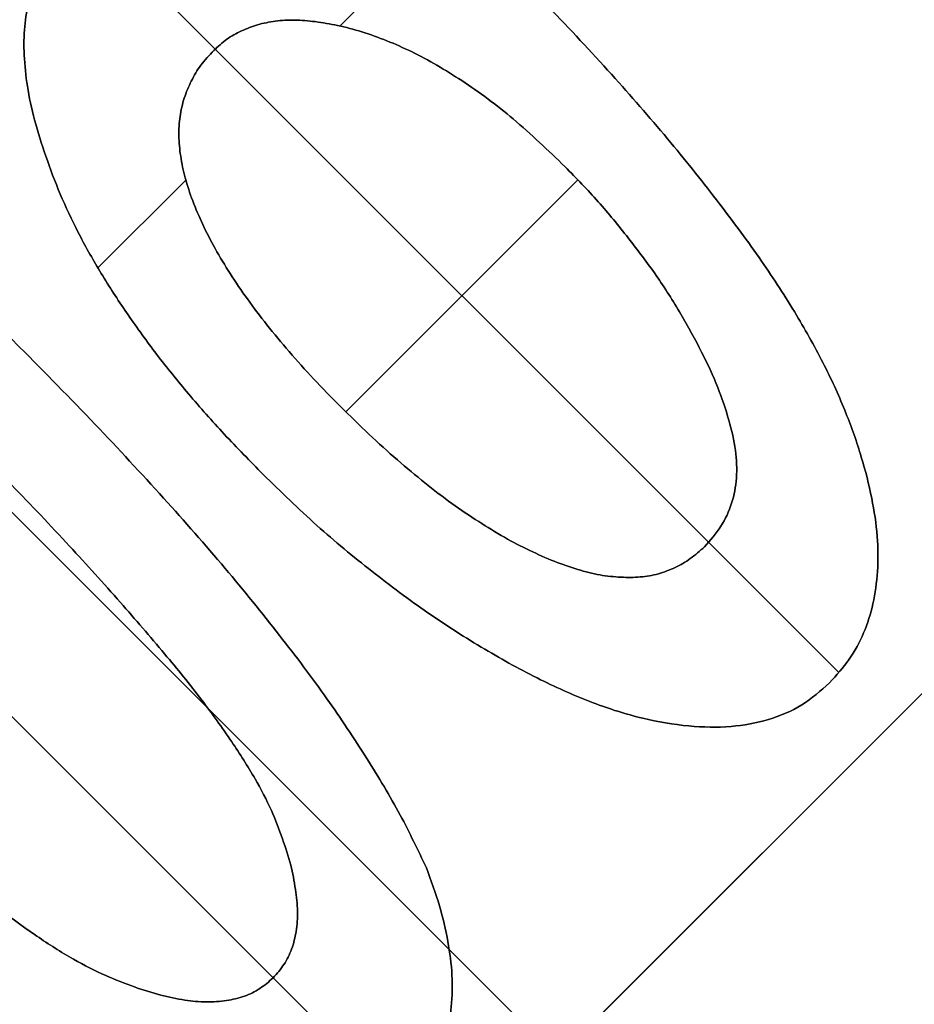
# Model space of a CAD drawing. Header units: millimetres. Extents: x -68 to 68, y -70 to 54.
# Tile 69 of 83: x 30.909 to 31.052, y -38.396 to -38.238. Entities that reach past the tile are written whole.
import ezdxf

# ---------------------------------------------------------------- set-up
doc = ezdxf.new("R2010")
doc.units = ezdxf.units.MM
doc.layers.add('Layer 01', color=7, linetype='Continuous', true_color=0x000000)

# ---------------------------------------------------------------- blocks, each defined once
blk = doc.blocks.new('User_Library-0603_SMD_Resistor.step')
at = {"layer": 'Layer 01', "color": 7, "true_color": 0xffffff}
for p, q in [((-0.11837, 0.302, -0.14177), (-0.09237, 0.302, -0.14177)), ((-0.07561, 0.302, -0.01185), (-0.07561, 0.302, -0.0414)), ((-0.07561, 0.302, -0.15328), (-0.07561, 0.302, -0.18233)), ((-0.05743, 0.302, -0.14177), (-0.03748, 0.302, -0.14177)), ((0.02317, 0.302, -0.01171), (0.02317, 0.302, -0.04134)), ((-0.4, 0.3), (0.4, 0.3)), ((-0.10191, 0.3, -0.09732), (-0.04928, 0.3, -0.09732)), ((-0.07561, 0.3, -0.0414), (-0.07561, 0.3, -0.15328)), ((0, 0.3, 0.385), (0, 0.3, -0.02459)), ((0.02317, 0.3, -0.04134), (0.02317, 0.3, -0.24219)), ((-0.4, 0), (0.4, 0)), ((0, 0, 0.385), (0, 0, -0.385))]:
    blk.add_line(p, q, dxfattribs=at)
for points, knots in [([(-0.11841, 0.302, -0.13524), (-0.11837, 0.302, -0.12994), (-0.11829, 0.302, -0.11971), (-0.11774, 0.302, -0.10495), (-0.11679, 0.302, -0.09134), (-0.1154, 0.302, -0.0789), (-0.1137, 0.302, -0.06761), (-0.11155, 0.302, -0.05749), (-0.10901, 0.302, -0.04852), (-0.10608, 0.302, -0.04067), (-0.10281, 0.302, -0.03387), (-0.09933, 0.302, -0.02799), (-0.09564, 0.302, -0.02297), (-0.09165, 0.302, -0.01891), (-0.08745, 0.302, -0.0157), (-0.08301, 0.302, -0.01337), (-0.07828, 0.302, -0.01198), (-0.07504, 0.302, -0.0118), (-0.0734, 0.302, -0.01171)], [-1, -1, -1, -1, -0.88815, -0.784196, -0.688396, -0.600262, -0.520046, -0.447495, -0.381968, -0.32355, -0.270938, -0.222893, -0.17946, -0.13979, -0.103088, -0.068446, -0.034539, 0, 0, 0, 0]), ([(-0.10195, 0.302, -0.10025), (-0.10188, 0.302, -0.10403), (-0.10175, 0.302, -0.11124), (-0.10023, 0.302, -0.12147), (-0.09787, 0.302, -0.13059), (-0.09499, 0.302, -0.13733), (-0.09229, 0.302, -0.14202), (-0.09017, 0.302, -0.145), (-0.08802, 0.302, -0.14759), (-0.08569, 0.302, -0.14965), (-0.08325, 0.302, -0.15129), (-0.08069, 0.302, -0.15242), (-0.07804, 0.302, -0.15321), (-0.07622, 0.302, -0.15326), (-0.0753, 0.302, -0.15329)], [-1, -1, -1, -1, -0.8249, -0.665762, -0.521662, -0.389152, -0.327502, -0.271017, -0.219694, -0.171814, -0.12704, -0.084326, -0.042268, 0, 0, 0, 0]), ([(-0.07463, 0.302, -0.04134), (-0.07605, 0.302, -0.04142), (-0.07882, 0.302, -0.04159), (-0.08276, 0.302, -0.04305), (-0.08624, 0.302, -0.04546), (-0.08932, 0.302, -0.0488), (-0.09193, 0.302, -0.05306), (-0.09442, 0.302, -0.05806), (-0.09654, 0.302, -0.06395), (-0.09846, 0.302, -0.07052), (-0.10006, 0.302, -0.07763), (-0.10106, 0.302, -0.08504), (-0.10187, 0.302, -0.09258), (-0.10192, 0.302, -0.09768), (-0.10195, 0.302, -0.10025)], [-1, -1, -1, -1, -0.939943, -0.882595, -0.824439, -0.7616, -0.691524, -0.612732, -0.524966, -0.426361, -0.321968, -0.216023, -0.109243, 0, 0, 0, 0]), ([(-0.0753, 0.302, -0.15329), (-0.07425, 0.302, -0.15327), (-0.0722, 0.302, -0.15322), (-0.06926, 0.302, -0.15243), (-0.0665, 0.302, -0.1513), (-0.06391, 0.302, -0.1497), (-0.06156, 0.302, -0.14759), (-0.05945, 0.302, -0.14502), (-0.05749, 0.302, -0.14203), (-0.05577, 0.302, -0.13858), (-0.05423, 0.302, -0.13476), (-0.0529, 0.302, -0.13058), (-0.05178, 0.302, -0.12605), (-0.05086, 0.302, -0.12121), (-0.05014, 0.302, -0.11603), (-0.04964, 0.302, -0.1105), (-0.04932, 0.302, -0.10463), (-0.04929, 0.302, -0.10061), (-0.04927, 0.302, -0.09855)], [-1, -1, -1, -1, -0.952925, -0.908474, -0.864284, -0.818981, -0.772617, -0.723417, -0.670021, -0.612163, -0.550673, -0.485163, -0.415312, -0.34161, -0.263853, -0.18033, -0.092421, 0, 0, 0, 0]), ([(-0.04927, 0.302, -0.09855), (-0.04929, 0.302, -0.09641), (-0.04932, 0.302, -0.09222), (-0.04963, 0.302, -0.08613), (-0.05015, 0.302, -0.08038), (-0.05084, 0.302, -0.07496), (-0.05184, 0.302, -0.06991), (-0.05294, 0.302, -0.06517), (-0.05435, 0.302, -0.06082), (-0.05586, 0.302, -0.05679), (-0.05761, 0.302, -0.0532), (-0.05948, 0.302, -0.05002), (-0.06162, 0.302, -0.04739), (-0.06384, 0.302, -0.04517), (-0.06628, 0.302, -0.04343), (-0.06893, 0.302, -0.04226), (-0.07172, 0.302, -0.04149), (-0.07365, 0.302, -0.04139), (-0.07463, 0.302, -0.04134)], [-1, -1, -1, -1, -0.905922, -0.816257, -0.732388, -0.652673, -0.576813, -0.50636, -0.439245, -0.376356, -0.317794, -0.264105, -0.214862, -0.169629, -0.126412, -0.084311, -0.043059, 0, 0, 0, 0]), ([(-0.0734, 0.302, -0.01171), (-0.07149, 0.302, -0.01183), (-0.06764, 0.302, -0.01207), (-0.06213, 0.302, -0.01435), (-0.05698, 0.302, -0.01791), (-0.05226, 0.302, -0.02286), (-0.04789, 0.302, -0.02902), (-0.04405, 0.302, -0.03646), (-0.04076, 0.302, -0.04511), (-0.03793, 0.302, -0.0548), (-0.03564, 0.302, -0.0653), (-0.03404, 0.302, -0.07636), (-0.03294, 0.302, -0.08783), (-0.03285, 0.302, -0.09562), (-0.0328, 0.302, -0.09958)], [-1, -1, -1, -1, -0.945728, -0.890498, -0.832331, -0.767885, -0.696232, -0.617114, -0.529309, -0.432255, -0.328941, -0.222436, -0.113222, 0, 0, 0, 0]), ([(-0.0328, 0.302, -0.09958), (-0.03283, 0.302, -0.10258), (-0.03288, 0.302, -0.10845), (-0.0334, 0.302, -0.11704), (-0.03426, 0.302, -0.1252), (-0.03551, 0.302, -0.13292), (-0.03703, 0.302, -0.14024), (-0.03892, 0.302, -0.14714), (-0.04118, 0.302, -0.15361), (-0.0438, 0.302, -0.15957), (-0.04659, 0.302, -0.16501), (-0.04954, 0.302, -0.16977), (-0.05272, 0.302, -0.17378), (-0.05598, 0.302, -0.17713), (-0.05949, 0.302, -0.17966), (-0.06307, 0.302, -0.1816), (-0.06688, 0.302, -0.18271), (-0.06948, 0.302, -0.18286), (-0.07077, 0.302, -0.18293)], [-1, -1, -1, -1, -0.909148, -0.822306, -0.739818, -0.660965, -0.585629, -0.513469, -0.444682, -0.37843, -0.316442, -0.259988, -0.208997, -0.162015, -0.118928, -0.07853, -0.0391, 0, 0, 0, 0]), ([(-0.01963, 0.302, -0.14167), (-0.0196, 0.302, -0.13589), (-0.01953, 0.302, -0.12472), (-0.01888, 0.302, -0.10858), (-0.01797, 0.302, -0.09361), (-0.0165, 0.302, -0.07985), (-0.01478, 0.302, -0.06726), (-0.01247, 0.302, -0.05591), (-0.00997, 0.302, -0.0457), (-0.00773, 0.302, -0.03942), (-0.00667, 0.302, -0.03645)], [-1, -1, -1, -1, -0.837217, -0.685443, -0.545072, -0.414923, -0.295864, -0.187499, -0.088742, 0, 0, 0, 0]), ([(0.02317, 0.302, -0.27183), (0.022, 0.302, -0.2718), (0.0197, 0.302, -0.27173), (0.01632, 0.302, -0.27104), (0.0131, 0.302, -0.26989), (0.01004, 0.302, -0.26831), (0.00706, 0.302, -0.26638), (0.00436, 0.302, -0.26384), (0.00172, 0.302, -0.26098), (-0.0007, 0.302, -0.25762), (-0.00302, 0.302, -0.25389), (-0.00513, 0.302, -0.24965), (-0.0071, 0.302, -0.24501), (-0.00899, 0.302, -0.23992), (-0.01063, 0.302, -0.23437), (-0.01227, 0.302, -0.2284), (-0.01361, 0.302, -0.22194), (-0.01492, 0.302, -0.21505), (-0.01604, 0.302, -0.20767), (-0.01701, 0.302, -0.1998), (-0.01783, 0.302, -0.19139), (-0.01849, 0.302, -0.18247), (-0.01901, 0.302, -0.17302), (-0.01934, 0.302, -0.16304), (-0.01963, 0.302, -0.15252), (-0.01963, 0.302, -0.14534), (-0.01963, 0.302, -0.14167)], [-1, -1, -1, -1, -0.976284, -0.953206, -0.930302, -0.907258, -0.883407, -0.858512, -0.832142, -0.804496, -0.77464, -0.743033, -0.708563, -0.672215, -0.632898, -0.591094, -0.546571, -0.499113, -0.448741, -0.395064, -0.338042, -0.277294, -0.213486, -0.1459, -0.074506, 0, 0, 0, 0]), ([(-0.00667, 0.302, -0.03645), (-0.00577, 0.302, -0.03449), (-0.00405, 0.302, -0.03076), (-0.00091, 0.302, -0.02572), (0.00241, 0.302, -0.02138), (0.00607, 0.302, -0.01787), (0.00996, 0.302, -0.01511), (0.0141, 0.302, -0.01312), (0.01857, 0.302, -0.01196), (0.02162, 0.302, -0.01179), (0.02317, 0.302, -0.01171)], [-1, -1, -1, -1, -0.843031, -0.700572, -0.568897, -0.446105, -0.33314, -0.222519, -0.112855, 0, 0, 0, 0]), ([(0.02317, 0.302, -0.04134), (0.02226, 0.302, -0.04141), (0.02042, 0.302, -0.04153), (0.01773, 0.302, -0.04246), (0.01517, 0.302, -0.044), (0.01273, 0.302, -0.04614), (0.0105, 0.302, -0.04894), (0.00825, 0.302, -0.05223), (0.00625, 0.302, -0.05618), (0.00419, 0.302, -0.06076), (0.00244, 0.302, -0.06638), (0.00096, 0.302, -0.07322), (-0.00039, 0.302, -0.08137), (-0.00135, 0.302, -0.09087), (-0.00216, 0.302, -0.1017), (-0.00278, 0.302, -0.11388), (-0.00313, 0.302, -0.12738), (-0.00316, 0.302, -0.13683), (-0.00317, 0.302, -0.14177)], [-1, -1, -1, -1, -0.975135, -0.950073, -0.92353, -0.894454, -0.862342, -0.826398, -0.78636, -0.742103, -0.690208, -0.626648, -0.552001, -0.465719, -0.367072, -0.256912, -0.134263, 0, 0, 0, 0]), ([(0.02317, 0.302, -0.01171), (0.02434, 0.302, -0.01174), (0.02666, 0.302, -0.01182), (0.03007, 0.302, -0.01249), (0.0333, 0.302, -0.01367), (0.03641, 0.302, -0.01519), (0.0393, 0.302, -0.01724), (0.04205, 0.302, -0.0197), (0.04469, 0.302, -0.02257), (0.04708, 0.302, -0.02597), (0.04943, 0.302, -0.02971), (0.0515, 0.302, -0.03398), (0.05351, 0.302, -0.03864), (0.05535, 0.302, -0.04375), (0.05707, 0.302, -0.04929), (0.05857, 0.302, -0.0553), (0.06004, 0.302, -0.06172), (0.06124, 0.302, -0.06861), (0.06239, 0.302, -0.07597), (0.06335, 0.302, -0.08384), (0.06417, 0.302, -0.09223), (0.06483, 0.302, -0.10114), (0.06535, 0.302, -0.11054), (0.06568, 0.302, -0.12045), (0.06598, 0.302, -0.13088), (0.06598, 0.302, -0.13801), (0.06598, 0.302, -0.14167)], [-1, -1, -1, -1, -0.976255, -0.952805, -0.929872, -0.906488, -0.882699, -0.858005, -0.831602, -0.80364, -0.773747, -0.741788, -0.707275, -0.670554, -0.631521, -0.589416, -0.544762, -0.49765, -0.447215, -0.39347, -0.336376, -0.2759, -0.212012, -0.145037, -0.074251, 0, 0, 0, 0]), ([(0.04951, 0.302, -0.14177), (0.0495, 0.302, -0.13683), (0.04947, 0.302, -0.1274), (0.04912, 0.302, -0.11391), (0.0485, 0.302, -0.10177), (0.04772, 0.302, -0.09095), (0.04664, 0.302, -0.08147), (0.04541, 0.302, -0.0733), (0.0439, 0.302, -0.06644), (0.04208, 0.302, -0.06082), (0.04007, 0.302, -0.05619), (0.03803, 0.302, -0.05225), (0.03587, 0.302, -0.04893), (0.0336, 0.302, -0.04619), (0.03116, 0.302, -0.04406), (0.02863, 0.302, -0.04245), (0.02592, 0.302, -0.04154), (0.02409, 0.302, -0.04141), (0.02317, 0.302, -0.04134)], [-1, -1, -1, -1, -0.865696, -0.743475, -0.633281, -0.535069, -0.448708, -0.373652, -0.310528, -0.25803, -0.213331, -0.173281, -0.137584, -0.105819, -0.076734, -0.049942, -0.024873, 0, 0, 0, 0]), ([(-0.0734, 0.301, -0.01171), (-0.07504, 0.301, -0.0118), (-0.07828, 0.301, -0.01198), (-0.08301, 0.301, -0.01337), (-0.08745, 0.301, -0.0157), (-0.09165, 0.301, -0.01891), (-0.09564, 0.301, -0.02297), (-0.09933, 0.301, -0.02799), (-0.10281, 0.301, -0.03387), (-0.10608, 0.301, -0.04067), (-0.10901, 0.301, -0.04852), (-0.11155, 0.301, -0.05749), (-0.1137, 0.301, -0.06761), (-0.1154, 0.301, -0.0789), (-0.11679, 0.301, -0.09134), (-0.11774, 0.301, -0.10495), (-0.11829, 0.301, -0.11971), (-0.11837, 0.301, -0.12994), (-0.11841, 0.301, -0.13524)], [0, 0, 0, 0, 0.034539, 0.068446, 0.103088, 0.13979, 0.17946, 0.222893, 0.270938, 0.32355, 0.381968, 0.447495, 0.520046, 0.600262, 0.688396, 0.784196, 0.88815, 1, 1, 1, 1]), ([(-0.0753, 0.301, -0.15329), (-0.07622, 0.301, -0.15326), (-0.07804, 0.301, -0.15321), (-0.08069, 0.301, -0.15242), (-0.08325, 0.301, -0.15129), (-0.08569, 0.301, -0.14965), (-0.08802, 0.301, -0.14759), (-0.09017, 0.301, -0.145), (-0.09229, 0.301, -0.14202), (-0.09499, 0.301, -0.13733), (-0.09787, 0.301, -0.13059), (-0.10023, 0.301, -0.12147), (-0.10175, 0.301, -0.11124), (-0.10188, 0.301, -0.10403), (-0.10195, 0.301, -0.10025)], [0, 0, 0, 0, 0.042268, 0.084326, 0.12704, 0.171814, 0.219694, 0.271017, 0.327502, 0.389152, 0.521662, 0.665762, 0.8249, 1, 1, 1, 1]), ([(-0.10195, 0.301, -0.10025), (-0.10192, 0.301, -0.09768), (-0.10187, 0.301, -0.09258), (-0.10106, 0.301, -0.08504), (-0.10006, 0.301, -0.07763), (-0.09846, 0.301, -0.07052), (-0.09654, 0.301, -0.06395), (-0.09442, 0.301, -0.05806), (-0.09193, 0.301, -0.05306), (-0.08932, 0.301, -0.0488), (-0.08624, 0.301, -0.04546), (-0.08276, 0.301, -0.04305), (-0.07882, 0.301, -0.04159), (-0.07605, 0.301, -0.04142), (-0.07463, 0.301, -0.04134)], [0, 0, 0, 0, 0.109243, 0.216023, 0.321968, 0.426361, 0.524966, 0.612732, 0.691524, 0.7616, 0.824439, 0.882595, 0.939943, 1, 1, 1, 1]), ([(-0.04927, 0.301, -0.09855), (-0.04929, 0.301, -0.10061), (-0.04932, 0.301, -0.10463), (-0.04964, 0.301, -0.1105), (-0.05014, 0.301, -0.11603), (-0.05086, 0.301, -0.12121), (-0.05178, 0.301, -0.12605), (-0.0529, 0.301, -0.13058), (-0.05423, 0.301, -0.13476), (-0.05577, 0.301, -0.13858), (-0.05749, 0.301, -0.14203), (-0.05945, 0.301, -0.14502), (-0.06156, 0.301, -0.14759), (-0.06391, 0.301, -0.1497), (-0.0665, 0.301, -0.1513), (-0.06926, 0.301, -0.15243), (-0.0722, 0.301, -0.15322), (-0.07425, 0.301, -0.15327), (-0.0753, 0.301, -0.15329)], [0, 0, 0, 0, 0.092421, 0.18033, 0.263853, 0.34161, 0.415312, 0.485163, 0.550673, 0.612163, 0.670021, 0.723417, 0.772617, 0.818981, 0.864284, 0.908474, 0.952925, 1, 1, 1, 1]), ([(-0.07463, 0.301, -0.04134), (-0.07365, 0.301, -0.04139), (-0.07172, 0.301, -0.04149), (-0.06893, 0.301, -0.04226), (-0.06628, 0.301, -0.04343), (-0.06384, 0.301, -0.04517), (-0.06162, 0.301, -0.04739), (-0.05948, 0.301, -0.05002), (-0.05761, 0.301, -0.0532), (-0.05586, 0.301, -0.05679), (-0.05435, 0.301, -0.06082), (-0.05294, 0.301, -0.06517), (-0.05184, 0.301, -0.06991), (-0.05084, 0.301, -0.07496), (-0.05015, 0.301, -0.08038), (-0.04963, 0.301, -0.08613), (-0.04932, 0.301, -0.09222), (-0.04929, 0.301, -0.09641), (-0.04927, 0.301, -0.09855)], [0, 0, 0, 0, 0.043059, 0.084311, 0.126412, 0.169629, 0.214862, 0.264105, 0.317794, 0.376356, 0.439245, 0.50636, 0.576813, 0.652673, 0.732388, 0.816257, 0.905922, 1, 1, 1, 1]), ([(-0.0328, 0.301, -0.09958), (-0.03285, 0.301, -0.09562), (-0.03294, 0.301, -0.08783), (-0.03404, 0.301, -0.07636), (-0.03564, 0.301, -0.0653), (-0.03793, 0.301, -0.0548), (-0.04076, 0.301, -0.04511), (-0.04405, 0.301, -0.03646), (-0.04789, 0.301, -0.02902), (-0.05226, 0.301, -0.02286), (-0.05698, 0.301, -0.01791), (-0.06213, 0.301, -0.01435), (-0.06764, 0.301, -0.01207), (-0.07149, 0.301, -0.01183), (-0.0734, 0.301, -0.01171)], [0, 0, 0, 0, 0.113222, 0.222436, 0.328941, 0.432255, 0.529309, 0.617114, 0.696232, 0.767885, 0.832331, 0.890498, 0.945728, 1, 1, 1, 1]), ([(-0.07077, 0.301, -0.18293), (-0.06948, 0.301, -0.18286), (-0.06688, 0.301, -0.18271), (-0.06307, 0.301, -0.1816), (-0.05949, 0.301, -0.17966), (-0.05598, 0.301, -0.17713), (-0.05272, 0.301, -0.17378), (-0.04954, 0.301, -0.16977), (-0.04659, 0.301, -0.16501), (-0.0438, 0.301, -0.15957), (-0.04118, 0.301, -0.15361), (-0.03892, 0.301, -0.14714), (-0.03703, 0.301, -0.14024), (-0.03551, 0.301, -0.13292), (-0.03426, 0.301, -0.1252), (-0.0334, 0.301, -0.11704), (-0.03288, 0.301, -0.10845), (-0.03283, 0.301, -0.10258), (-0.0328, 0.301, -0.09958)], [0, 0, 0, 0, 0.0391, 0.07853, 0.118928, 0.162015, 0.208997, 0.259988, 0.316442, 0.37843, 0.444682, 0.513469, 0.585629, 0.660965, 0.739818, 0.822306, 0.909148, 1, 1, 1, 1]), ([(-0.00667, 0.301, -0.03645), (-0.00773, 0.301, -0.03942), (-0.00997, 0.301, -0.0457), (-0.01247, 0.301, -0.05591), (-0.01478, 0.301, -0.06726), (-0.0165, 0.301, -0.07985), (-0.01797, 0.301, -0.09361), (-0.01888, 0.301, -0.10858), (-0.01953, 0.301, -0.12472), (-0.0196, 0.301, -0.13589), (-0.01963, 0.301, -0.14167)], [0, 0, 0, 0, 0.088742, 0.187499, 0.295864, 0.414923, 0.545072, 0.685443, 0.837217, 1, 1, 1, 1]), ([(-0.01963, 0.301, -0.14167), (-0.01963, 0.301, -0.14534), (-0.01963, 0.301, -0.15252), (-0.01934, 0.301, -0.16304), (-0.01901, 0.301, -0.17302), (-0.01849, 0.301, -0.18247), (-0.01783, 0.301, -0.19139), (-0.01701, 0.301, -0.1998), (-0.01604, 0.301, -0.20767), (-0.01492, 0.301, -0.21505), (-0.01361, 0.301, -0.22194), (-0.01227, 0.301, -0.2284), (-0.01063, 0.301, -0.23437), (-0.00899, 0.301, -0.23992), (-0.0071, 0.301, -0.24501), (-0.00513, 0.301, -0.24965), (-0.00302, 0.301, -0.25389), (-0.0007, 0.301, -0.25762), (0.00172, 0.301, -0.26098), (0.00436, 0.301, -0.26384), (0.00706, 0.301, -0.26638), (0.01004, 0.301, -0.26831), (0.0131, 0.301, -0.26989), (0.01632, 0.301, -0.27104), (0.0197, 0.301, -0.27173), (0.022, 0.301, -0.2718), (0.02317, 0.301, -0.27183)], [0, 0, 0, 0, 0.074506, 0.1459, 0.213486, 0.277294, 0.338042, 0.395064, 0.448741, 0.499113, 0.546571, 0.591094, 0.632898, 0.672215, 0.708563, 0.743033, 0.77464, 0.804496, 0.832142, 0.858512, 0.883407, 0.907258, 0.930302, 0.953206, 0.976284, 1, 1, 1, 1]), ([(0.02317, 0.301, -0.01171), (0.02162, 0.301, -0.01179), (0.01857, 0.301, -0.01196), (0.0141, 0.301, -0.01312), (0.00996, 0.301, -0.01511), (0.00607, 0.301, -0.01787), (0.00241, 0.301, -0.02138), (-0.00091, 0.301, -0.02572), (-0.00405, 0.301, -0.03076), (-0.00577, 0.301, -0.03449), (-0.00667, 0.301, -0.03645)], [0, 0, 0, 0, 0.112855, 0.222519, 0.33314, 0.446105, 0.568897, 0.700572, 0.843031, 1, 1, 1, 1]), ([(-0.00317, 0.301, -0.14177), (-0.00316, 0.301, -0.13683), (-0.00313, 0.301, -0.12738), (-0.00278, 0.301, -0.11388), (-0.00216, 0.301, -0.1017), (-0.00135, 0.301, -0.09087), (-0.00039, 0.301, -0.08137), (0.00096, 0.301, -0.07322), (0.00244, 0.301, -0.06638), (0.00419, 0.301, -0.06076), (0.00625, 0.301, -0.05618), (0.00825, 0.301, -0.05223), (0.0105, 0.301, -0.04894), (0.01273, 0.301, -0.04614), (0.01517, 0.301, -0.044), (0.01773, 0.301, -0.04246), (0.02042, 0.301, -0.04153), (0.02226, 0.301, -0.04141), (0.02317, 0.301, -0.04134)], [0, 0, 0, 0, 0.134263, 0.256912, 0.367072, 0.465719, 0.552001, 0.626648, 0.690208, 0.742103, 0.78636, 0.826398, 0.862342, 0.894454, 0.92353, 0.950073, 0.975135, 1, 1, 1, 1]), ([(0.06598, 0.301, -0.14167), (0.06598, 0.301, -0.13801), (0.06598, 0.301, -0.13088), (0.06568, 0.301, -0.12045), (0.06535, 0.301, -0.11054), (0.06483, 0.301, -0.10114), (0.06417, 0.301, -0.09223), (0.06335, 0.301, -0.08384), (0.06239, 0.301, -0.07597), (0.06124, 0.301, -0.06861), (0.06004, 0.301, -0.06172), (0.05857, 0.301, -0.0553), (0.05707, 0.301, -0.04929), (0.05535, 0.301, -0.04375), (0.05351, 0.301, -0.03864), (0.0515, 0.301, -0.03398), (0.04943, 0.301, -0.02971), (0.04708, 0.301, -0.02597), (0.04469, 0.301, -0.02257), (0.04205, 0.301, -0.0197), (0.0393, 0.301, -0.01724), (0.03641, 0.301, -0.01519), (0.0333, 0.301, -0.01367), (0.03007, 0.301, -0.01249), (0.02666, 0.301, -0.01182), (0.02434, 0.301, -0.01174), (0.02317, 0.301, -0.01171)], [0, 0, 0, 0, 0.074251, 0.145037, 0.212012, 0.2759, 0.336376, 0.39347, 0.447215, 0.49765, 0.544762, 0.589416, 0.631521, 0.670554, 0.707275, 0.741788, 0.773747, 0.80364, 0.831602, 0.858005, 0.882699, 0.906488, 0.929872, 0.952805, 0.976255, 1, 1, 1, 1]), ([(0.02317, 0.301, -0.04134), (0.02409, 0.301, -0.04141), (0.02592, 0.301, -0.04154), (0.02863, 0.301, -0.04245), (0.03116, 0.301, -0.04406), (0.0336, 0.301, -0.04619), (0.03587, 0.301, -0.04893), (0.03803, 0.301, -0.05225), (0.04007, 0.301, -0.05619), (0.04208, 0.301, -0.06082), (0.0439, 0.301, -0.06644), (0.04541, 0.301, -0.0733), (0.04664, 0.301, -0.08147), (0.04772, 0.301, -0.09095), (0.0485, 0.301, -0.10177), (0.04912, 0.301, -0.11391), (0.04947, 0.301, -0.1274), (0.0495, 0.301, -0.13683), (0.04951, 0.301, -0.14177)], [0, 0, 0, 0, 0.024873, 0.049942, 0.076734, 0.105819, 0.137584, 0.173281, 0.213331, 0.25803, 0.310528, 0.373652, 0.448708, 0.535069, 0.633281, 0.743475, 0.865696, 1, 1, 1, 1]), ([(-0.0734, 0.3, -0.01171), (-0.07504, 0.3, -0.0118), (-0.07828, 0.3, -0.01198), (-0.08301, 0.3, -0.01337), (-0.08745, 0.3, -0.0157), (-0.09165, 0.3, -0.01891), (-0.09564, 0.3, -0.02297), (-0.09933, 0.3, -0.02799), (-0.10281, 0.3, -0.03387), (-0.10608, 0.3, -0.04067), (-0.10901, 0.3, -0.04852), (-0.11155, 0.3, -0.05749), (-0.1137, 0.3, -0.06761), (-0.1154, 0.3, -0.0789), (-0.11679, 0.3, -0.09134), (-0.11774, 0.3, -0.10495), (-0.11829, 0.3, -0.11971), (-0.11837, 0.3, -0.12994), (-0.11841, 0.3, -0.13524)], [0, 0, 0, 0, 0.034539, 0.068446, 0.103088, 0.13979, 0.17946, 0.222893, 0.270938, 0.32355, 0.381968, 0.447495, 0.520046, 0.600262, 0.688396, 0.784196, 0.88815, 1, 1, 1, 1]), ([(-0.10195, 0.3, -0.10025), (-0.10188, 0.3, -0.10403), (-0.10175, 0.3, -0.11124), (-0.10023, 0.3, -0.12147), (-0.09787, 0.3, -0.13059), (-0.09499, 0.3, -0.13733), (-0.09229, 0.3, -0.14202), (-0.09017, 0.3, -0.145), (-0.08802, 0.3, -0.14759), (-0.08569, 0.3, -0.14965), (-0.08325, 0.3, -0.15129), (-0.08069, 0.3, -0.15242), (-0.07804, 0.3, -0.15321), (-0.07622, 0.3, -0.15326), (-0.0753, 0.3, -0.15329)], [-1, -1, -1, -1, -0.8249, -0.665762, -0.521662, -0.389152, -0.327502, -0.271017, -0.219694, -0.171814, -0.12704, -0.084326, -0.042268, 0, 0, 0, 0]), ([(-0.07463, 0.3, -0.04134), (-0.07605, 0.3, -0.04142), (-0.07882, 0.3, -0.04159), (-0.08276, 0.3, -0.04305), (-0.08624, 0.3, -0.04546), (-0.08932, 0.3, -0.0488), (-0.09193, 0.3, -0.05306), (-0.09442, 0.3, -0.05806), (-0.09654, 0.3, -0.06395), (-0.09846, 0.3, -0.07052), (-0.10006, 0.3, -0.07763), (-0.10106, 0.3, -0.08504), (-0.10187, 0.3, -0.09258), (-0.10192, 0.3, -0.09768), (-0.10195, 0.3, -0.10025)], [-1, -1, -1, -1, -0.939943, -0.882595, -0.824439, -0.7616, -0.691524, -0.612732, -0.524966, -0.426361, -0.321968, -0.216023, -0.109243, 0, 0, 0, 0]), ([(-0.0753, 0.3, -0.15329), (-0.07425, 0.3, -0.15327), (-0.0722, 0.3, -0.15322), (-0.06926, 0.3, -0.15243), (-0.0665, 0.3, -0.1513), (-0.06391, 0.3, -0.1497), (-0.06156, 0.3, -0.14759), (-0.05945, 0.3, -0.14502), (-0.05749, 0.3, -0.14203), (-0.05577, 0.3, -0.13858), (-0.05423, 0.3, -0.13476), (-0.0529, 0.3, -0.13058), (-0.05178, 0.3, -0.12605), (-0.05086, 0.3, -0.12121), (-0.05014, 0.3, -0.11603), (-0.04964, 0.3, -0.1105), (-0.04932, 0.3, -0.10463), (-0.04929, 0.3, -0.10061), (-0.04927, 0.3, -0.09855)], [-1, -1, -1, -1, -0.952925, -0.908474, -0.864284, -0.818981, -0.772617, -0.723417, -0.670021, -0.612163, -0.550673, -0.485163, -0.415312, -0.34161, -0.263853, -0.18033, -0.092421, 0, 0, 0, 0]), ([(-0.04927, 0.3, -0.09855), (-0.04929, 0.3, -0.09641), (-0.04932, 0.3, -0.09222), (-0.04963, 0.3, -0.08613), (-0.05015, 0.3, -0.08038), (-0.05084, 0.3, -0.07496), (-0.05184, 0.3, -0.06991), (-0.05294, 0.3, -0.06517), (-0.05435, 0.3, -0.06082), (-0.05586, 0.3, -0.05679), (-0.05761, 0.3, -0.0532), (-0.05948, 0.3, -0.05002), (-0.06162, 0.3, -0.04739), (-0.06384, 0.3, -0.04517), (-0.06628, 0.3, -0.04343), (-0.06893, 0.3, -0.04226), (-0.07172, 0.3, -0.04149), (-0.07365, 0.3, -0.04139), (-0.07463, 0.3, -0.04134)], [-1, -1, -1, -1, -0.905922, -0.816257, -0.732388, -0.652673, -0.576813, -0.50636, -0.439245, -0.376356, -0.317794, -0.264105, -0.214862, -0.169629, -0.126412, -0.084311, -0.043059, 0, 0, 0, 0]), ([(-0.0328, 0.3, -0.09958), (-0.03285, 0.3, -0.09562), (-0.03294, 0.3, -0.08783), (-0.03404, 0.3, -0.07636), (-0.03564, 0.3, -0.0653), (-0.03793, 0.3, -0.0548), (-0.04076, 0.3, -0.04511), (-0.04405, 0.3, -0.03646), (-0.04789, 0.3, -0.02902), (-0.05226, 0.3, -0.02286), (-0.05698, 0.3, -0.01791), (-0.06213, 0.3, -0.01435), (-0.06764, 0.3, -0.01207), (-0.07149, 0.3, -0.01183), (-0.0734, 0.3, -0.01171)], [0, 0, 0, 0, 0.113222, 0.222436, 0.328941, 0.432255, 0.529309, 0.617114, 0.696232, 0.767885, 0.832331, 0.890498, 0.945728, 1, 1, 1, 1]), ([(-0.07077, 0.3, -0.18293), (-0.06948, 0.3, -0.18286), (-0.06688, 0.3, -0.18271), (-0.06307, 0.3, -0.1816), (-0.05949, 0.3, -0.17966), (-0.05598, 0.3, -0.17713), (-0.05272, 0.3, -0.17378), (-0.04954, 0.3, -0.16977), (-0.04659, 0.3, -0.16501), (-0.0438, 0.3, -0.15957), (-0.04118, 0.3, -0.15361), (-0.03892, 0.3, -0.14714), (-0.03703, 0.3, -0.14024), (-0.03551, 0.3, -0.13292), (-0.03426, 0.3, -0.1252), (-0.0334, 0.3, -0.11704), (-0.03288, 0.3, -0.10845), (-0.03283, 0.3, -0.10258), (-0.0328, 0.3, -0.09958)], [0, 0, 0, 0, 0.0391, 0.07853, 0.118928, 0.162015, 0.208997, 0.259988, 0.316442, 0.37843, 0.444682, 0.513469, 0.585629, 0.660965, 0.739818, 0.822306, 0.909148, 1, 1, 1, 1]), ([(-0.00667, 0.3, -0.03645), (-0.00773, 0.3, -0.03942), (-0.00997, 0.3, -0.0457), (-0.01247, 0.3, -0.05591), (-0.01478, 0.3, -0.06726), (-0.0165, 0.3, -0.07985), (-0.01797, 0.3, -0.09361), (-0.01888, 0.3, -0.10858), (-0.01953, 0.3, -0.12472), (-0.0196, 0.3, -0.13589), (-0.01963, 0.3, -0.14167)], [0, 0, 0, 0, 0.088742, 0.187499, 0.295864, 0.414923, 0.545072, 0.685443, 0.837217, 1, 1, 1, 1]), ([(-0.01963, 0.3, -0.14167), (-0.01963, 0.3, -0.14534), (-0.01963, 0.3, -0.15252), (-0.01934, 0.3, -0.16304), (-0.01901, 0.3, -0.17302), (-0.01849, 0.3, -0.18247), (-0.01783, 0.3, -0.19139), (-0.01701, 0.3, -0.1998), (-0.01604, 0.3, -0.20767), (-0.01492, 0.3, -0.21505), (-0.01361, 0.3, -0.22194), (-0.01227, 0.3, -0.2284), (-0.01063, 0.3, -0.23437), (-0.00899, 0.3, -0.23992), (-0.0071, 0.3, -0.24501), (-0.00513, 0.3, -0.24965), (-0.00302, 0.3, -0.25389), (-0.0007, 0.3, -0.25762), (0.00172, 0.3, -0.26098), (0.00436, 0.3, -0.26384), (0.00706, 0.3, -0.26638), (0.01004, 0.3, -0.26831), (0.0131, 0.3, -0.26989), (0.01632, 0.3, -0.27104), (0.0197, 0.3, -0.27173), (0.022, 0.3, -0.2718), (0.02317, 0.3, -0.27183)], [0, 0, 0, 0, 0.074506, 0.1459, 0.213486, 0.277294, 0.338042, 0.395064, 0.448741, 0.499113, 0.546571, 0.591094, 0.632898, 0.672215, 0.708563, 0.743033, 0.77464, 0.804496, 0.832142, 0.858512, 0.883407, 0.907258, 0.930302, 0.953206, 0.976284, 1, 1, 1, 1]), ([(0.02317, 0.3, -0.01171), (0.02162, 0.3, -0.01179), (0.01857, 0.3, -0.01196), (0.0141, 0.3, -0.01312), (0.00996, 0.3, -0.01511), (0.00607, 0.3, -0.01787), (0.00241, 0.3, -0.02138), (-0.00091, 0.3, -0.02572), (-0.00405, 0.3, -0.03076), (-0.00577, 0.3, -0.03449), (-0.00667, 0.3, -0.03645)], [0, 0, 0, 0, 0.112855, 0.222519, 0.33314, 0.446105, 0.568897, 0.700572, 0.843031, 1, 1, 1, 1]), ([(0.02317, 0.3, -0.04134), (0.02226, 0.3, -0.04141), (0.02042, 0.3, -0.04153), (0.01773, 0.3, -0.04246), (0.01517, 0.3, -0.044), (0.01273, 0.3, -0.04614), (0.0105, 0.3, -0.04894), (0.00825, 0.3, -0.05223), (0.00625, 0.3, -0.05618), (0.00419, 0.3, -0.06076), (0.00244, 0.3, -0.06638), (0.00096, 0.3, -0.07322), (-0.00039, 0.3, -0.08137), (-0.00135, 0.3, -0.09087), (-0.00216, 0.3, -0.1017), (-0.00278, 0.3, -0.11388), (-0.00313, 0.3, -0.12738), (-0.00316, 0.3, -0.13683), (-0.00317, 0.3, -0.14177)], [-1, -1, -1, -1, -0.975135, -0.950073, -0.92353, -0.894454, -0.862342, -0.826398, -0.78636, -0.742103, -0.690208, -0.626648, -0.552001, -0.465719, -0.367072, -0.256912, -0.134263, 0, 0, 0, 0]), ([(0.06598, 0.3, -0.14167), (0.06598, 0.3, -0.13801), (0.06598, 0.3, -0.13088), (0.06568, 0.3, -0.12045), (0.06535, 0.3, -0.11054), (0.06483, 0.3, -0.10114), (0.06417, 0.3, -0.09223), (0.06335, 0.3, -0.08384), (0.06239, 0.3, -0.07597), (0.06124, 0.3, -0.06861), (0.06004, 0.3, -0.06172), (0.05857, 0.3, -0.0553), (0.05707, 0.3, -0.04929), (0.05535, 0.3, -0.04375), (0.05351, 0.3, -0.03864), (0.0515, 0.3, -0.03398), (0.04943, 0.3, -0.02971), (0.04708, 0.3, -0.02597), (0.04469, 0.3, -0.02257), (0.04205, 0.3, -0.0197), (0.0393, 0.3, -0.01724), (0.03641, 0.3, -0.01519), (0.0333, 0.3, -0.01367), (0.03007, 0.3, -0.01249), (0.02666, 0.3, -0.01182), (0.02434, 0.3, -0.01174), (0.02317, 0.3, -0.01171)], [0, 0, 0, 0, 0.074251, 0.145037, 0.212012, 0.2759, 0.336376, 0.39347, 0.447215, 0.49765, 0.544762, 0.589416, 0.631521, 0.670554, 0.707275, 0.741788, 0.773747, 0.80364, 0.831602, 0.858005, 0.882699, 0.906488, 0.929872, 0.952805, 0.976255, 1, 1, 1, 1]), ([(0.04951, 0.3, -0.14177), (0.0495, 0.3, -0.13683), (0.04947, 0.3, -0.1274), (0.04912, 0.3, -0.11391), (0.0485, 0.3, -0.10177), (0.04772, 0.3, -0.09095), (0.04664, 0.3, -0.08147), (0.04541, 0.3, -0.0733), (0.0439, 0.3, -0.06644), (0.04208, 0.3, -0.06082), (0.04007, 0.3, -0.05619), (0.03803, 0.3, -0.05225), (0.03587, 0.3, -0.04893), (0.0336, 0.3, -0.04619), (0.03116, 0.3, -0.04406), (0.02863, 0.3, -0.04245), (0.02592, 0.3, -0.04154), (0.02409, 0.3, -0.04141), (0.02317, 0.3, -0.04134)], [-1, -1, -1, -1, -0.865696, -0.743475, -0.633281, -0.535069, -0.448708, -0.373652, -0.310528, -0.25803, -0.213331, -0.173281, -0.137584, -0.105819, -0.076734, -0.049942, -0.024873, 0, 0, 0, 0])]:
    blk.add_open_spline(points, degree=3, knots=knots, dxfattribs=at)
for points in [[(-0.11764, 0.302, -0.10457), (-0.11764, 0.301, -0.10457), (-0.11764, 0.3, -0.10457)], [(-0.11667, 0.302, -0.09099), (-0.11667, 0.301, -0.09099), (-0.11667, 0.3, -0.09099)], [(-0.11528, 0.302, -0.07854), (-0.11528, 0.301, -0.07854), (-0.11528, 0.3, -0.07854)], [(-0.11353, 0.302, -0.06727), (-0.11353, 0.301, -0.06727), (-0.11353, 0.3, -0.06727)], [(-0.11137, 0.302, -0.05719), (-0.11137, 0.301, -0.05719), (-0.11137, 0.3, -0.05719)], [(-0.10879, 0.302, -0.04824), (-0.10879, 0.301, -0.04824), (-0.10879, 0.3, -0.04824)], [(-0.10586, 0.302, -0.04047), (-0.10586, 0.301, -0.04047), (-0.10586, 0.3, -0.04047)], [(-0.10262, 0.302, -0.03373), (-0.10262, 0.301, -0.03373), (-0.10262, 0.3, -0.03373)], [(-0.10195, 0.302, -0.10025), (-0.10195, 0.301, -0.10025), (-0.10195, 0.3, -0.10025)], [(-0.10175, 0.302, -0.09253), (-0.10175, 0.301, -0.09253), (-0.10175, 0.3, -0.09253)], [(-0.10149, 0.302, -0.11157), (-0.10149, 0.301, -0.11157), (-0.10149, 0.3, -0.11157)], [(-0.10102, 0.302, -0.08502), (-0.10102, 0.301, -0.08502), (-0.10102, 0.3, -0.08502)], [(-0.1, 0.302, -0.12176), (-0.1, 0.301, -0.12176), (-0.1, 0.3, -0.12176)], [(-0.09994, 0.302, -0.07761), (-0.09994, 0.301, -0.07761), (-0.09994, 0.3, -0.07761)], [(-0.09912, 0.302, -0.02786), (-0.09912, 0.301, -0.02786), (-0.09912, 0.3, -0.02786)], [(-0.09835, 0.302, -0.07041), (-0.09835, 0.301, -0.07041), (-0.09835, 0.3, -0.07041)], [(-0.09758, 0.302, -0.13076), (-0.09758, 0.301, -0.13076), (-0.09758, 0.3, -0.13076)], [(-0.09639, 0.302, -0.06372), (-0.09639, 0.301, -0.06372), (-0.09639, 0.3, -0.06372)], [(-0.09542, 0.302, -0.02292), (-0.09542, 0.301, -0.02292), (-0.09542, 0.3, -0.02292)], [(-0.09423, 0.302, -0.05791), (-0.09423, 0.301, -0.05791), (-0.09423, 0.3, -0.05791)], [(-0.09418, 0.302, -0.13863), (-0.09418, 0.301, -0.13863), (-0.09418, 0.3, -0.13863)], [(-0.09218, 0.302, -0.14208), (-0.09218, 0.301, -0.14208), (-0.09218, 0.3, -0.14208)], [(-0.09176, 0.302, -0.05292), (-0.09176, 0.301, -0.05292), (-0.09176, 0.3, -0.05292)], [(-0.09146, 0.302, -0.01891), (-0.09146, 0.301, -0.01891), (-0.09146, 0.3, -0.01891)], [(-0.09007, 0.302, -0.14506), (-0.09007, 0.301, -0.14506), (-0.09007, 0.3, -0.14506)], [(-0.08909, 0.302, -0.04875), (-0.08909, 0.301, -0.04875), (-0.08909, 0.3, -0.04875)], [(-0.08791, 0.302, -0.14758), (-0.08791, 0.301, -0.14758), (-0.08791, 0.3, -0.14758)], [(-0.08729, 0.302, -0.01577), (-0.08729, 0.301, -0.01577), (-0.08729, 0.3, -0.01577)], [(-0.08605, 0.302, -0.04551), (-0.08605, 0.301, -0.04551), (-0.08605, 0.3, -0.04551)], [(-0.08559, 0.302, -0.14964), (-0.08559, 0.301, -0.14964), (-0.08559, 0.3, -0.14964)], [(-0.08317, 0.302, -0.15124), (-0.08317, 0.301, -0.15124), (-0.08317, 0.3, -0.15124)], [(-0.08291, 0.302, -0.01351), (-0.08291, 0.301, -0.01351), (-0.08291, 0.3, -0.01351)], [(-0.08266, 0.302, -0.04319), (-0.08266, 0.301, -0.04319), (-0.08266, 0.3, -0.04319)], [(-0.08065, 0.302, -0.15237), (-0.08065, 0.301, -0.15237), (-0.08065, 0.3, -0.15237)], [(-0.07885, 0.302, -0.0418), (-0.07885, 0.301, -0.0418), (-0.07885, 0.3, -0.0418)], [(-0.07828, 0.302, -0.01217), (-0.07828, 0.301, -0.01217), (-0.07828, 0.3, -0.01217)], [(-0.07803, 0.302, -0.15309), (-0.07803, 0.301, -0.15309), (-0.07803, 0.3, -0.15309)], [(-0.0753, 0.3, -0.15329), (-0.0753, 0.301, -0.15329), (-0.0753, 0.302, -0.15329)], [(-0.07463, 0.302, -0.04134), (-0.07463, 0.301, -0.04134), (-0.07463, 0.3, -0.04134)], [(-0.0734, 0.3, -0.01171), (-0.0734, 0.301, -0.01171), (-0.0734, 0.302, -0.01171)], [(-0.07216, 0.302, -0.15309), (-0.07216, 0.301, -0.15309), (-0.07216, 0.3, -0.15309)], [(-0.0717, 0.302, -0.0416), (-0.0717, 0.301, -0.0416), (-0.0717, 0.3, -0.0416)], [(-0.06928, 0.302, -0.15237), (-0.06928, 0.301, -0.15237), (-0.06928, 0.3, -0.15237)], [(-0.06897, 0.302, -0.04232), (-0.06897, 0.301, -0.04232), (-0.06897, 0.3, -0.04232)], [(-0.06774, 0.302, -0.01238), (-0.06774, 0.301, -0.01238), (-0.06774, 0.3, -0.01238)], [(-0.06655, 0.302, -0.15124), (-0.06655, 0.301, -0.15124), (-0.06655, 0.3, -0.15124)], [(-0.06635, 0.302, -0.0435), (-0.06635, 0.301, -0.0435), (-0.06635, 0.3, -0.0435)], [(-0.06398, 0.302, -0.14964), (-0.06398, 0.301, -0.14964), (-0.06398, 0.3, -0.14964)], [(-0.06393, 0.302, -0.0452), (-0.06393, 0.301, -0.0452), (-0.06393, 0.3, -0.0452)], [(-0.06234, 0.302, -0.01449), (-0.06234, 0.301, -0.01449), (-0.06234, 0.3, -0.01449)], [(-0.06172, 0.302, -0.04736), (-0.06172, 0.301, -0.04736), (-0.06172, 0.3, -0.04736)], [(-0.06167, 0.302, -0.14758), (-0.06167, 0.301, -0.14758), (-0.06167, 0.3, -0.14758)], [(-0.05961, 0.302, -0.04999), (-0.05961, 0.301, -0.04999), (-0.05961, 0.3, -0.04999)], [(-0.05956, 0.302, -0.14506), (-0.05956, 0.301, -0.14506), (-0.05956, 0.3, -0.14506)], [(-0.05771, 0.302, -0.05312), (-0.05771, 0.301, -0.05312), (-0.05771, 0.3, -0.05312)], [(-0.0576, 0.302, -0.14208), (-0.0576, 0.301, -0.14208), (-0.0576, 0.3, -0.14208)], [(-0.05729, 0.302, -0.01793), (-0.05729, 0.301, -0.01793), (-0.05729, 0.3, -0.01793)], [(-0.05616, 0.302, -0.17711), (-0.05616, 0.301, -0.17711), (-0.05616, 0.3, -0.17711)], [(-0.05596, 0.302, -0.05672), (-0.05596, 0.301, -0.05672), (-0.05596, 0.3, -0.05672)], [(-0.05585, 0.302, -0.13863), (-0.05585, 0.301, -0.13863), (-0.05585, 0.3, -0.13863)], [(-0.05441, 0.302, -0.06074), (-0.05441, 0.301, -0.06074), (-0.05441, 0.3, -0.06074)], [(-0.05431, 0.302, -0.13482), (-0.05431, 0.301, -0.13482), (-0.05431, 0.3, -0.13482)], [(-0.05302, 0.302, -0.06511), (-0.05302, 0.301, -0.06511), (-0.05302, 0.3, -0.06511)], [(-0.05297, 0.302, -0.13066), (-0.05297, 0.301, -0.13066), (-0.05297, 0.3, -0.13066)], [(-0.05287, 0.302, -0.17382), (-0.05287, 0.301, -0.17382), (-0.05287, 0.3, -0.17382)], [(-0.05256, 0.302, -0.02277), (-0.05256, 0.301, -0.02277), (-0.05256, 0.3, -0.02277)], [(-0.05189, 0.302, -0.06979), (-0.05189, 0.301, -0.06979), (-0.05189, 0.3, -0.06979)], [(-0.05184, 0.302, -0.12613), (-0.05184, 0.301, -0.12613), (-0.05184, 0.3, -0.12613)], [(-0.05091, 0.302, -0.07489), (-0.05091, 0.301, -0.07489), (-0.05091, 0.3, -0.07489)], [(-0.05091, 0.302, -0.12129), (-0.05091, 0.301, -0.12129), (-0.05091, 0.3, -0.12129)], [(-0.05019, 0.302, -0.08029), (-0.05019, 0.301, -0.08029), (-0.05019, 0.3, -0.08029)], [(-0.05019, 0.302, -0.11615), (-0.05019, 0.301, -0.11615), (-0.05019, 0.3, -0.11615)], [(-0.04973, 0.302, -0.16986), (-0.04973, 0.301, -0.16986), (-0.04973, 0.3, -0.16986)], [(-0.04968, 0.302, -0.086), (-0.04968, 0.301, -0.086), (-0.04968, 0.3, -0.086)], [(-0.04968, 0.302, -0.11059), (-0.04968, 0.301, -0.11059), (-0.04968, 0.3, -0.11059)], [(-0.04937, 0.302, -0.09212), (-0.04937, 0.301, -0.09212), (-0.04937, 0.3, -0.09212)], [(-0.04937, 0.302, -0.10473), (-0.04937, 0.301, -0.10473), (-0.04937, 0.3, -0.10473)], [(-0.04927, 0.302, -0.09855), (-0.04927, 0.301, -0.09855), (-0.04927, 0.3, -0.09855)], [(-0.04819, 0.302, -0.02889), (-0.04819, 0.301, -0.02889), (-0.04819, 0.3, -0.02889)], [(-0.04675, 0.302, -0.16513), (-0.04675, 0.301, -0.16513), (-0.04675, 0.3, -0.16513)], [(-0.04433, 0.302, -0.03625), (-0.04433, 0.301, -0.03625), (-0.04433, 0.3, -0.03625)], [(-0.04392, 0.302, -0.15967), (-0.04392, 0.301, -0.15967), (-0.04392, 0.3, -0.15967)], [(-0.04129, 0.302, -0.15365), (-0.04129, 0.301, -0.15365), (-0.04129, 0.3, -0.15365)], [(-0.04098, 0.302, -0.04484), (-0.04098, 0.301, -0.04484), (-0.04098, 0.3, -0.04484)], [(-0.03903, 0.302, -0.14722), (-0.03903, 0.301, -0.14722), (-0.03903, 0.3, -0.14722)], [(-0.0381, 0.302, -0.05462), (-0.0381, 0.301, -0.05462), (-0.0381, 0.3, -0.05462)], [(-0.03713, 0.302, -0.14033), (-0.03713, 0.301, -0.14033), (-0.03713, 0.3, -0.14033)], [(-0.03579, 0.302, -0.06521), (-0.03579, 0.301, -0.06521), (-0.03579, 0.3, -0.06521)], [(-0.03558, 0.302, -0.13302), (-0.03558, 0.301, -0.13302), (-0.03558, 0.3, -0.13302)], [(-0.03435, 0.302, -0.12531), (-0.03435, 0.301, -0.12531), (-0.03435, 0.3, -0.12531)], [(-0.03414, 0.302, -0.07628), (-0.03414, 0.301, -0.07628), (-0.03414, 0.3, -0.07628)], [(-0.03347, 0.302, -0.11718), (-0.03347, 0.301, -0.11718), (-0.03347, 0.3, -0.11718)], [(-0.03311, 0.302, -0.0877), (-0.03311, 0.301, -0.0877), (-0.03311, 0.3, -0.0877)], [(-0.03296, 0.302, -0.10859), (-0.03296, 0.301, -0.10859), (-0.03296, 0.3, -0.10859)], [(-0.0328, 0.3, -0.09958), (-0.0328, 0.301, -0.09958), (-0.0328, 0.302, -0.09958)], [(-0.01963, 0.302, -0.14167), (-0.01963, 0.301, -0.14167), (-0.01963, 0.3, -0.14167)], [(-0.01943, 0.302, -0.12433), (-0.01943, 0.301, -0.12433), (-0.01943, 0.3, -0.12433)], [(-0.01881, 0.302, -0.10817), (-0.01881, 0.301, -0.10817), (-0.01881, 0.3, -0.10817)], [(-0.01783, 0.302, -0.09325), (-0.01783, 0.301, -0.09325), (-0.01783, 0.3, -0.09325)], [(-0.01639, 0.302, -0.07947), (-0.01639, 0.301, -0.07947), (-0.01639, 0.3, -0.07947)], [(-0.01459, 0.302, -0.06691), (-0.01459, 0.301, -0.06691), (-0.01459, 0.3, -0.06691)], [(-0.01233, 0.302, -0.05559), (-0.01233, 0.301, -0.05559), (-0.01233, 0.3, -0.05559)], [(-0.0097, 0.302, -0.04541), (-0.0097, 0.301, -0.04541), (-0.0097, 0.3, -0.04541)], [(-0.00667, 0.3, -0.03645), (-0.00667, 0.301, -0.03645), (-0.00667, 0.302, -0.03645)], [(-0.00384, 0.302, -0.03064), (-0.00384, 0.301, -0.03064), (-0.00384, 0.3, -0.03064)], [(-0.00271, 0.302, -0.11342), (-0.00271, 0.301, -0.11342), (-0.00271, 0.3, -0.11342)], [(-0.00209, 0.302, -0.10128), (-0.00209, 0.301, -0.10128), (-0.00209, 0.3, -0.10128)], [(-0.00127, 0.302, -0.09042), (-0.00127, 0.301, -0.09042), (-0.00127, 0.3, -0.09042)], [(-0.00075, 0.302, -0.02565), (-0.00075, 0.301, -0.02565), (-0.00075, 0.3, -0.02565)], [(-0.00024, 0.302, -0.08096), (-0.00024, 0.301, -0.08096), (-0.00024, 0.3, -0.08096)], [(0.0011, 0.302, -0.07283), (0.0011, 0.301, -0.07283), (0.0011, 0.3, -0.07283)], [(0.00259, 0.302, -0.02138), (0.00259, 0.301, -0.02138), (0.00259, 0.3, -0.02138)], [(0.00264, 0.302, -0.06599), (0.00264, 0.301, -0.06599), (0.00264, 0.3, -0.06599)], [(0.00439, 0.302, -0.06053), (0.00439, 0.301, -0.06053), (0.00439, 0.3, -0.06053)], [(0.00635, 0.302, -0.05606), (0.00635, 0.301, -0.05606), (0.00635, 0.3, -0.05606)], [(0.00841, 0.302, -0.05215), (0.00841, 0.301, -0.05215), (0.00841, 0.3, -0.05215)], [(0.01062, 0.302, -0.04885), (0.01062, 0.301, -0.04885), (0.01062, 0.3, -0.04885)], [(0.01288, 0.302, -0.04613), (0.01288, 0.301, -0.04613), (0.01288, 0.3, -0.04613)], [(0.0153, 0.302, -0.04402), (0.0153, 0.301, -0.04402), (0.0153, 0.3, -0.04402)], [(0.01782, 0.302, -0.04253), (0.01782, 0.301, -0.04253), (0.01782, 0.3, -0.04253)], [(0.02045, 0.302, -0.04165), (0.02045, 0.301, -0.04165), (0.02045, 0.3, -0.04165)], [(0.02317, 0.302, -0.04134), (0.02317, 0.301, -0.04134), (0.02317, 0.3, -0.04134)], [(0.0259, 0.302, -0.04165), (0.0259, 0.301, -0.04165), (0.0259, 0.3, -0.04165)], [(0.02852, 0.302, -0.04253), (0.02852, 0.301, -0.04253), (0.02852, 0.3, -0.04253)], [(0.03104, 0.302, -0.04407), (0.03104, 0.301, -0.04407), (0.03104, 0.3, -0.04407)], [(0.03346, 0.302, -0.04618), (0.03346, 0.301, -0.04618), (0.03346, 0.3, -0.04618)], [(0.03573, 0.302, -0.04885), (0.03573, 0.301, -0.04885), (0.03573, 0.3, -0.04885)], [(0.03789, 0.302, -0.05215), (0.03789, 0.301, -0.05215), (0.03789, 0.3, -0.05215)], [(0.03994, 0.302, -0.05606), (0.03994, 0.301, -0.05606), (0.03994, 0.3, -0.05606)], [(0.0419, 0.302, -0.06058), (0.0419, 0.301, -0.06058), (0.0419, 0.3, -0.06058)], [(0.0437, 0.302, -0.06609), (0.0437, 0.301, -0.06609), (0.0437, 0.3, -0.06609)], [(0.04524, 0.302, -0.07288), (0.04524, 0.301, -0.07288), (0.04524, 0.3, -0.07288)], [(-0.4, 0.3, -0.385), (-0.4, 0.3), (-0.4, 0.3, 0.385)], [(-0.4, 0.3, 0.385), (0, 0.3, 0.385), (0.4, 0.3, 0.385)], [(0.4, 0.3, -0.385), (0, 0.3, -0.385), (-0.4, 0.3, -0.385)], [(0.4, 0.285, -0.4), (0, 0.285, -0.4), (-0.4, 0.285, -0.4)], [(-0.4, 0.015, -0.4), (0, 0.015, -0.4), (0.4, 0.015, -0.4)], [(-0.4, 0, 0.385), (-0.4, 0), (-0.4, 0, -0.385)], [(-0.4, 0, 0.385), (0, 0, 0.385), (0.4, 0, 0.385)], [(0.4, 0, -0.385), (0, 0, -0.385), (-0.4, 0, -0.385)]]:
    blk.add_open_spline(points, degree=2, dxfattribs=at)
blk = doc.blocks.new('M38.step')
at = {"layer": 'Layer 01', "extrusion": (0.707107, -0.707107, -1.81059e-08), "rotation": 180.0000035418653}
blk.add_blockref('User_Library-0603_SMD_Resistor.step', (23.04457, -1.61672, 105.64175), dxfattribs=at)
blk = doc.blocks.new('MC403-X_A_090322_MultipleBody.step')
at = {"layer": 'Layer 01'}
blk.add_blockref('M38.step', (0, 0), dxfattribs=at)
blk = doc.blocks.new('MC403-X_A_090322_MultipleBody 090322')
at = {"layer": 'Layer 01'}
blk.add_blockref('MC403-X_A_090322_MultipleBody.step', (0, 0), dxfattribs=at)

msp = doc.modelspace()

# ---------------------------------------------------------------- block references
at = {"layer": 'Layer 01'}
msp.add_blockref('MC403-X_A_090322_MultipleBody 090322', (-60, 20, 1.6014), dxfattribs=at)

doc.saveas('drawing.dxf')
